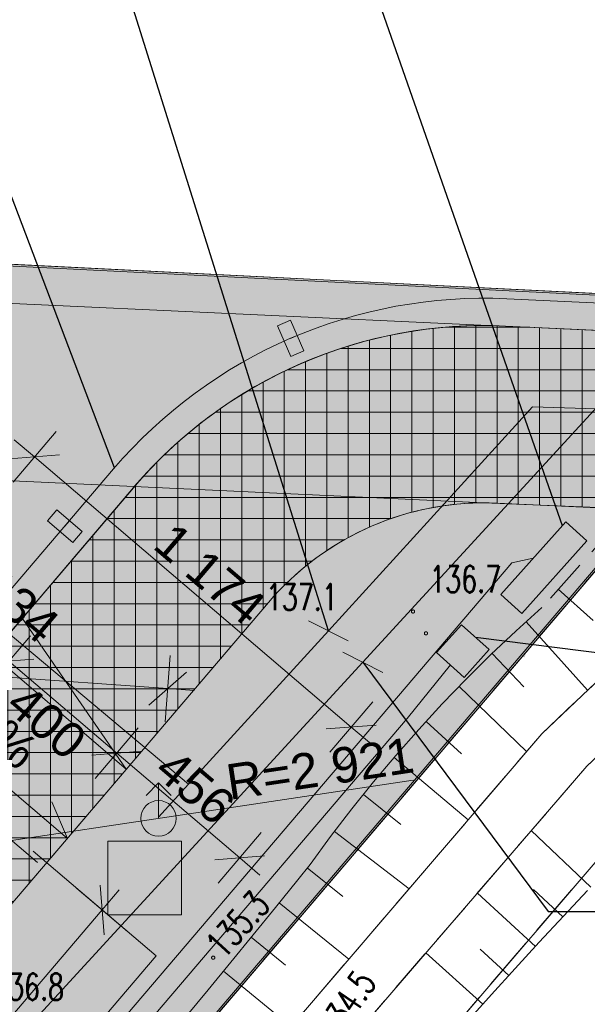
# Model space of a CAD drawing. Header units: centimetres. Extents: x -29333 to 403204, y -464147 to 16641.
# Tile 99 of 134: x 66394 to 67995, y -9830 to -7053. Entities that reach past the tile are written whole.
import ezdxf
from ezdxf.enums import TextEntityAlignment as Align
from ezdxf.xclip import XClip

# ---------------------------------------------------------------- set-up
doc = ezdxf.new("R2010")
doc.units = ezdxf.units.CM
doc.header["$MEASUREMENT"] = 0
doc.header["$XCLIPFRAME"] = 0
for name, pattern in [('1_OTRK', [175, 125, -50]), ('1_OTRKG', [175, 125, -50]), ('EGKK', [200, 150, -50]), ('Przerywana długa', [7800, 5000, -2800])]:
    doc.linetypes.add(name, pattern=pattern)
for name, color, linetype in [('2010 Mlawa_628_1_mdcp_plus_zakres obcięta_13_Dzialki', 7, 'Continuous'), ('2010 Mlawa_628_1_mdcp_plus_zakres obcięta_13_Kontury', 7, 'Continuous'), ('2010 Mlawa_628_1_mdcp_plus_zakres obcięta_13_OTR_L_1', 7, 'Continuous'), ('2010 Mlawa_628_1_mdcp_plus_zakres obcięta_13_OTR_T_1', 7, 'Continuous'), ('2010 Mlawa_628_1_mdcp_plus_zakres obcięta_13_OTW_L_0', 7, 'Continuous'), ('810-G Ogólne', 7, 'Continuous'), ('FURTKI BRAMY', 7, 'Continuous'), ('IE_WLZ#1', 7, 'Continuous'), ('IE_Zasilanie#1', 7, 'Continuous'), ('MAPA MDCP', 7, 'Continuous'), ('MF_S kanalizacja', 7, 'Continuous'), ('MF_S przyłącze wodociagowe', 7, 'Continuous'), ('Proj. urządzenia teletechnika', 7, 'Continuous'), ('PROJEKTOWANE DROGI', 7, 'Continuous'), ('PZT NOWE', 7, 'Continuous'), ('PZT NOWE PAB', 7, 'Continuous'), ('rexp_Oprawy', 7, 'Continuous'), ('TEREN', 7, 'Continuous')]:
    doc.layers.add(name, color=color, linetype=linetype)
doc.styles.add('GENERATED_STYLE_1', font='arial.ttf')
doc.styles.add('GENERATED_STYLE_11', font='arial.ttf')
doc.styles.add('GENERATED_STYLE_2', font='Simplex.shx')
doc.linetypes.add('FENCELINE1', pattern='A,0.25,-0.1,[133,ltypeshp.shx,S=0.1,R=0,X=-0.1,Y=0],-0.1,1', length=1.45)
doc.dimstyles.new('GENERATED_STYLE__1', dxfattribs={"dimtxt": 100, "dimasz": 95, "dimexe": 0.18, "dimexo": 0.0625, "dimgap": 0.09, "dimtad": 1, "dimdec": 0, "dimzin": 0, "dimdsep": 46, "dimtxsty": 'GENERATED_STYLE_11', "dimblk": 'ARROWHEAD_6', "dimblk1": 'ARROWHEAD_6', "dimblk2": 'ARROWHEAD_6', "dimcen": 0.09, "dimse1": 1, "dimse2": 1, "dimclrd": 7, "dimclre": 7, "dimclrt": 7, "dimadec": 1, "dimazin": 0, "dimtfac": 1, "dimtdec": 4, "dimtmove": 0, "dimatfit": 3, "dimfxl": 1, "dimtolj": 1, "dimtzin": 0, "dimarcsym": 0})
doc.dimstyles.new('GENERATED_STYLE__2', dxfattribs={"dimtxt": 100, "dimasz": 95, "dimexe": 0.18, "dimexo": 0.0625, "dimgap": 0.09, "dimtad": 1, "dimdec": 0, "dimzin": 0, "dimdsep": 46, "dimtxsty": 'GENERATED_STYLE_11', "dimblk": 'ARROWHEAD_6', "dimblk1": 'ARROWHEAD_6', "dimblk2": 'ARROWHEAD_6', "dimcen": 0.09, "dimse1": 1, "dimse2": 1, "dimclrd": 7, "dimclre": 7, "dimclrt": 7, "dimadec": 1, "dimazin": 0, "dimtfac": 1, "dimtdec": 4, "dimtmove": 2, "dimatfit": 3, "dimfxl": 1, "dimtolj": 1, "dimtzin": 0, "dimarcsym": 0})
doc.dimstyles.new('GENERATED_STYLE__3', dxfattribs={"dimtxt": 100, "dimasz": 95, "dimexe": 0.18, "dimexo": 0.0625, "dimgap": 0.09, "dimtad": 1, "dimdec": 0, "dimzin": 0, "dimdsep": 46, "dimtxsty": 'GENERATED_STYLE_11', "dimblk": 'ARROWHEAD_6', "dimblk1": 'ARROWHEAD_6', "dimblk2": 'ARROWHEAD_6', "dimcen": 0.09, "dimse1": 1, "dimse2": 1, "dimclrd": 1, "dimclre": 1, "dimclrt": 1, "dimadec": 1, "dimazin": 0, "dimtfac": 1, "dimtdec": 4, "dimtmove": 2, "dimatfit": 3, "dimfxl": 1, "dimtolj": 1, "dimtzin": 0, "dimarcsym": 0})
doc.dimstyles.new('GENERATED_STYLE__4', dxfattribs={"dimtxt": 100, "dimasz": 91.78744, "dimexe": 0.18, "dimexo": 4, "dimgap": 0.09, "dimtad": 1, "dimdec": 0, "dimzin": 0, "dimdsep": 46, "dimtxsty": 'GENERATED_STYLE_11', "dimblk": 'ARROWHEAD_5', "dimblk1": 'ARROWHEAD_5', "dimblk2": 'ARROWHEAD_5', "dimcen": 0.09, "dimclrd": 1, "dimclre": 1, "dimclrt": 1, "dimadec": 1, "dimazin": 0, "dimtfac": 1, "dimtdec": 4, "dimtmove": 2, "dimatfit": 3, "dimfxl": 1, "dimtolj": 1, "dimtzin": 0, "dimarcsym": 0})
doc.dimstyles.new('GENERATED_STYLE__5', dxfattribs={"dimtxt": 0.18, "dimasz": 182.4, "dimexe": 0.18, "dimexo": 0.0625, "dimgap": 0.09, "dimtad": 0, "dimtih": 1, "dimtoh": 1, "dimdec": 4, "dimzin": 0, "dimdsep": 46, "dimcen": 0.09, "dimadec": 0, "dimazin": 0, "dimtfac": 1, "dimtdec": 4, "dimtmove": 0, "dimatfit": 3, "dimldrblk": 'ARROWHEAD_11', "dimfxl": 1, "dimtolj": 1, "dimtzin": 0, "dimarcsym": 0})
doc.dimstyles.new('GENERATED_STYLE__6', dxfattribs={"dimtxt": 0.18, "dimasz": 145.92, "dimexe": 0.18, "dimexo": 0.0625, "dimgap": 0.09, "dimtad": 0, "dimtih": 1, "dimtoh": 1, "dimdec": 4, "dimzin": 0, "dimdsep": 46, "dimcen": 0.09, "dimadec": 0, "dimazin": 0, "dimtfac": 1, "dimtdec": 4, "dimtmove": 0, "dimatfit": 3, "dimldrblk": 'ARROWHEAD_5', "dimfxl": 1, "dimtolj": 1, "dimtzin": 0, "dimarcsym": 0})
picture_1 = doc.add_image_def('image1.png', size_in_pixel=(944, 944))

# ---------------------------------------------------------------- blocks, each defined once
blk = doc.blocks.new('Rysunek_4_13', base_point=(-745725621.2, -588524063.1))
at = {"layer": '2010 Mlawa_628_1_mdcp_plus_zakres obcięta_13_Dzialki', "color": 7, "linetype": 'Continuous', "lineweight": 18}
for p, q in [((63157.8, -7583.1), (68651.8, -7856.1)), ((68645.8, -7870.1), (62019.8, -15641.1)), ((68080.8, -9355.1), (61356.8, -17185.1))]:
    blk.add_line(p, q, dxfattribs=at)
at = {"layer": '2010 Mlawa_628_1_mdcp_plus_zakres obcięta_13_Kontury', "color": 3, "linetype": 'EGKK', "lineweight": 18}
for p, q in [((62019.8, -15641.1), (68645.8, -7870.1)), ((68080.8, -9355.1), (61356.8, -17185.1))]:
    blk.add_line(p, q, dxfattribs=at)
at = {"layer": '2010 Mlawa_628_1_mdcp_plus_zakres obcięta_13_OTR_L_1', "color": 7, "linetype": '1_OTRKG', "lineweight": 18}
for p, q in [((68559.4, -7940.8), (67866.7, -8710.7)), ((67866.7, -8710.7), (67794.2, -8776.3)), ((67794.2, -8776.3), (67723.1, -8843.5)), ((67723.1, -8843.5), (67653.5, -8912.3)), ((67653.5, -8912.3), (67585.6, -8982.7)), ((67585.6, -8982.7), (67519.2, -9054.6)), ((67519.2, -9054.6), (67454.5, -9127.9)), ((67454.5, -9127.9), (67391.5, -9202.7)), ((67391.5, -9202.7), (67330.1, -9278.9)), ((67330.1, -9278.9), (67270.6, -9356.5)), ((67270.6, -9356.5), (67212.7, -9435.4)), ((67212.7, -9435.4), (67178.1, -9478.5)), ((67178.1, -9478.5), (67115.3, -9556.4)), ((67927.3, -9581.5), (67995.7, -9508.6)), ((67115.3, -9556.4), (67052.3, -9634)), ((67859.2, -9654.8), (67927.3, -9581.5)), ((67052.3, -9634), (66989, -9711.4)), ((67791.6, -9728.4), (67859.2, -9654.8)), ((66989, -9711.4), (66925.5, -9788.7)), ((67724.3, -9802.4), (67791.6, -9728.4)), ((66925.5, -9788.7), (66861.7, -9865.7)), ((67657.3, -9876.7), (67724.3, -9802.4))]:
    blk.add_line(p, q, dxfattribs=at)
at = {"layer": '2010 Mlawa_628_1_mdcp_plus_zakres obcięta_13_OTR_L_1', "color": 7, "linetype": '1_OTRK', "lineweight": 18}
for p, q in [((67866.2, -9066.8), (68600.4, -8368.5)), ((68535.3, -8641), (67993.9, -9157.9)), ((65520.1, -11807.6), (67866.2, -9066.8)), ((67993.9, -9157.9), (63299.4, -14598.5))]:
    blk.add_line(p, q, dxfattribs=at)
at = {"layer": '2010 Mlawa_628_1_mdcp_plus_zakres obcięta_13_OTR_L_1', "color": 7, "linetype": 'Continuous', "lineweight": 18}
for p, q in [((67913, -8659.3), (68011.1, -8747.5)), ((67821.9, -8751.2), (67995.7, -8943.6)), ((67726.7, -8840.1), (67816.2, -8934.7)), ((67633.2, -8933.4), (67823.3, -9117)), ((67540.3, -9031.7), (67639.7, -9123.5)), ((67449.6, -9133.7), (67658.4, -9309.6)), ((67363.1, -9238), (67468.7, -9322.9)), ((67281.3, -9342.5), (67491.8, -9504.2)), ((68004.7, -9499.1), (67836.8, -9340)), ((67204.8, -9445.3), (67304.8, -9525.6)), ((67848.6, -9666.4), (67684.9, -9516)), ((67925.5, -9583.4), (67842.6, -9506.4)), ((67125.5, -9543.7), (67322.2, -9702.4)), ((67046.9, -9640.5), (67143.5, -9719.4)), ((67699.9, -9829.4), (67539.3, -9684.7)), ((67773.5, -9748.3), (67692.5, -9674.6)), ((66968.8, -9736), (67159.3, -9892.6))]:
    blk.add_line(p, q, dxfattribs=at)
at = {"layer": '2010 Mlawa_628_1_mdcp_plus_zakres obcięta_13_OTR_T_1', "color": 7, "linetype": 'Continuous', "lineweight": 18}
for centre in [(67503.2, -8722), (67539.7, -8783.5), (66939.5, -9698.4)]:
    blk.add_circle(centre, 4.5, dxfattribs=at)
at = {"layer": '2010 Mlawa_628_1_mdcp_plus_zakres obcięta_13_OTW_L_0', "color": 141, "linetype": 'Continuous', "lineweight": 18, "true_color": 0x59d9ff}
for p, q in [((68600.4, -8368.5), (67866.2, -9066.8)), ((67993.9, -9157.9), (68535.3, -8641)), ((67866.2, -9066.8), (65520.1, -11807.6)), ((63299.4, -14598.5), (67993.9, -9157.9))]:
    blk.add_line(p, q, dxfattribs=at)
at = {"layer": '2010 Mlawa_628_1_mdcp_plus_zakres obcięta_13_OTR_T_1', "color": 7, "linetype": 'Continuous', "lineweight": 18, "char_height": 75, "attachment_point": 7, "style": 'GENERATED_STYLE_2'}
for s, insert in [('\\A1;{\\W0.700000x;\\pql;\\FSimplex.shx;136.7}', (67549, -8668.3)), ('\\A1;{\\W0.700000x;\\pql;\\FSimplex.shx;137.1}', (67088.2, -8718.5)), ('\\A1;{\\W0.700000x;\\pql;\\FSimplex.shx;136.8}', (66316, -9817.8))]:
    blk.add_mtext(s, dxfattribs=dict(at, insert=insert))
at = {"layer": '2010 Mlawa_628_1_mdcp_plus_zakres obcięta_13_OTR_T_1', "color": 7, "linetype": 'Continuous', "lineweight": 18, "char_height": 75, "style": 'GENERATED_STYLE_2'}
for s, insert, attachment_point, rotation in [('\\A1;{\\W0.700000x;\\pql;\\FSimplex.shx;135.3}', (66968.9, -9704.6), 7, 48.1316), ('\\A1;{\\W0.700000x;\\pql;\\FSimplex.shx;134.5}', (67227.2, -9894.5), 1, 56.0216)]:
    blk.add_mtext(s, dxfattribs=dict(at, insert=insert, attachment_point=attachment_point, rotation=rotation))
blk = doc.blocks.new('Symbol nachylenia 21[56]_1', base_point=(66168, -9054.6))
at = {"layer": 'PZT NOWE', "color": 7, "linetype": 'Continuous', "lineweight": 13}
for p in [(66168, -9054.6), (66484.5, -9258.8)]:
    blk.add_line(p, (66528.2, -9361.7), dxfattribs=at)
at = {"layer": 'PZT NOWE', "color": 7, "linetype": 'Continuous', "lineweight": 13, "style": 'GENERATED_STYLE_1'}
blk.add_attdef('txt', text='', height=100, rotation=319.5472, dxfattribs=at).set_placement((66217.2, -9065.9), align=Align.BOTTOM_LEFT)
blk = doc.blocks.new('*D81')
at = {"layer": 'PZT NOWE PAB', "color": 1, "linetype": 'Continuous', "lineweight": 13, "transparency": 16777216}
for p, q in [((59336.2, -8318.6), (59323, -8505.7)), ((59383, -8365.8), (59276.2, -8458.5)), ((59329.6, -8412.1), (59254.8, -8406.9)), ((66811, -8939.4), (59329.6, -8412.1)), ((66817.6, -8845.8), (66804.4, -9032.9)), ((66757.6, -8985.7), (66864.4, -8893)), ((66885.8, -8944.6), (66811, -8939.4))]:
    blk.add_line(p, q, dxfattribs=at)
at = {"layer": 'PZT NOWE PAB', "color": 1, "lineweight": 13, "transparency": 16777216, "insert": (64630.4, -8722.5), "char_height": 100, "attachment_point": 7, "rotation": 355.969, "style": 'GENERATED_STYLE_11'}
blk.add_mtext('\\A1;{\\pql;\\fArial|b0|i0|c0|p38;7\xa0500}', dxfattribs=at)
blk = doc.blocks.new('ARROWHEAD_6')
at = {"color": 0, "linetype": 'Continuous', "lineweight": 0}
for p, q in [((-0.5, -0.5), (0.5, 0.5)), ((0, 0), (-1, 0))]:
    blk.add_line(p, q, dxfattribs=at)
blk = doc.blocks.new('*D82')
at = {"layer": 'PZT NOWE', "color": 7, "linetype": 'Continuous', "lineweight": 13, "transparency": 16777216}
for p, q in [((66596.9, -9126.9), (66737.9, -9115.7)), ((67014.1, -9416.9), (66667.4, -9121.3)), ((67074.9, -9345.6), (66953.3, -9488.3)), ((66943.6, -9422.5), (67084.6, -9411.3)), ((67071.2, -9465.6), (67014.1, -9416.9))]:
    blk.add_line(p, q, dxfattribs=at)
at = {"layer": 'PZT NOWE', "color": 7, "lineweight": 13, "transparency": 16777216, "insert": (66767.1, -9180), "char_height": 100, "attachment_point": 7, "rotation": 319.5472, "style": 'GENERATED_STYLE_11'}
blk.add_mtext('\\A1;{\\pql;\\fArial|b0|i0|c0|p38;456}', dxfattribs=at)
blk = doc.blocks.new('*D83')
at = {"layer": 'PZT NOWE', "color": 7, "linetype": 'Continuous', "lineweight": 13, "transparency": 16777216}
for p, q in [((66423.9, -8790.5), (66302.2, -8933.1)), ((66292.6, -8867.4), (66433.5, -8856.2)), ((66667.4, -9121.3), (66363, -8861.8)), ((66728.2, -9050), (66606.6, -9192.7)), ((66596.9, -9126.9), (66737.9, -9115.7)), ((67014.1, -9416.9), (66667.4, -9121.3))]:
    blk.add_line(p, q, dxfattribs=at)
at = {"layer": 'PZT NOWE', "color": 7, "lineweight": 13, "transparency": 16777216, "insert": (66348, -8996), "char_height": 100, "attachment_point": 7, "rotation": 319.5472, "style": 'GENERATED_STYLE_11'}
blk.add_mtext('\\A1;{\\pql;\\fArial|b0|i0|c0|p38;400}', dxfattribs=at)
blk = doc.blocks.new('*D84')
at = {"layer": 'PZT NOWE', "color": 7, "linetype": 'Continuous', "lineweight": 13, "transparency": 16777216}
for p, q in [((66322.2, -8703.8), (66200.6, -8846.5)), ((66190.9, -8780.7), (66331.9, -8769.5)), ((66363, -8861.8), (66261.4, -8775.1)), ((66423.9, -8790.5), (66302.2, -8933.1)), ((66292.6, -8867.4), (66433.5, -8856.2)), ((66667.4, -9121.3), (66363, -8861.8))]:
    blk.add_line(p, q, dxfattribs=at)
blk = doc.blocks.new('*D85')
at = {"layer": 'PZT NOWE', "color": 7, "linetype": 'Continuous', "lineweight": 13, "transparency": 16777216}
for p, q in [((66208.1, -8606.5), (66086.4, -8749.1)), ((66050.2, -8660.8), (66191.2, -8649.6)), ((66147.2, -8677.8), (66120.7, -8655.2)), ((66217.7, -8672.2), (66076.8, -8683.4)), ((66261.4, -8775.1), (66147.2, -8677.8)), ((66322.2, -8703.8), (66200.6, -8846.5)), ((66190.9, -8780.7), (66331.9, -8769.5))]:
    blk.add_line(p, q, dxfattribs=at)
at = {"layer": 'PZT NOWE', "color": 7, "lineweight": 13, "transparency": 16777216, "insert": (66271.2, -8668.8), "char_height": 100, "attachment_point": 7, "rotation": 319.5472, "style": 'GENERATED_STYLE_11'}
blk.add_mtext('\\A1;{\\pql;\\fArial|b0|i0|c0|p38;134}', dxfattribs=at)
blk = doc.blocks.new('*D89')
at = {"layer": 'PZT NOWE', "color": 7, "linetype": 'Continuous', "lineweight": 13, "transparency": 16777216}
for p, q in [((66496.3, -8214.6), (66374.7, -8357.3)), ((66435.5, -8286), (66378.4, -8237.3)), ((66506, -8280.4), (66365, -8291.6)), ((67328.9, -9047.7), (66435.5, -8286)), ((67389.7, -8976.4), (67268.1, -9119.1)), ((67258.4, -9053.3), (67399.4, -9042.1)), ((67385.9, -9096.4), (67328.9, -9047.7))]:
    blk.add_line(p, q, dxfattribs=at)
at = {"layer": 'PZT NOWE', "color": 7, "lineweight": 13, "transparency": 16777216, "insert": (66765.1, -8540.7), "char_height": 100, "attachment_point": 7, "rotation": 319.5472, "style": 'GENERATED_STYLE_11'}
blk.add_mtext('\\A1;{\\pql;\\fArial|b0|i0|c0|p38;1\xa0174}', dxfattribs=at)
blk = doc.blocks.new('*D90')
at = {"layer": 'PZT NOWE', "color": 7, "linetype": 'Continuous', "lineweight": 13, "transparency": 16777216}
for p, q in [((66631.6, -9634.3), (66620.3, -9493.4)), ((66554.6, -9503.1), (66697.3, -9624.6)), ((66674.6, -9506.8), (66626, -9563.8)), ((66626, -9563.8), (61682.1, -15368)), ((61676.5, -15297.5), (61687.8, -15438.5)), ((61610.7, -15307.2), (61753.5, -15428.8)), ((61682.1, -15368), (61633.5, -15425.1))]:
    blk.add_line(p, q, dxfattribs=at)
at = {"layer": 'PZT NOWE', "color": 7, "lineweight": 13, "transparency": 16777216, "insert": (63902.2, -12948.1), "char_height": 100, "attachment_point": 7, "rotation": 49.5763, "style": 'GENERATED_STYLE_11'}
blk.add_mtext('\\A1;{\\pql;\\fArial|b0|i0|c0|p38;7\xa0624}', dxfattribs=at)
blk = doc.blocks.new('*D94')
at = {"layer": 'PZT NOWE PAB', "linetype": 'Continuous', "lineweight": 13, "transparency": 16777216}
blk.add_hatch(color=1, dxfattribs=at).paths.add_polyline_path([(63897, -9739.7), (63992.9, -9750.6), (63985.5, -9701.1)])
at = {"layer": 'PZT NOWE PAB', "color": 1, "linetype": 'Continuous', "lineweight": 13, "transparency": 16777216}
for p, q in [((66834.1, -9297.9), (67503.8, -9197.2)), ((63989.2, -9725.8), (66834.1, -9297.9)), ((63897, -9739.7), (63985.5, -9701.1)), ((63985.5, -9701.1), (63992.9, -9750.6)), ((63897, -9739.7), (63992.9, -9750.6))]:
    blk.add_line(p, q, dxfattribs=at)
at = {"layer": 'PZT NOWE PAB', "color": 1, "lineweight": 13, "transparency": 16777216, "insert": (66985.4, -9254.9), "char_height": 100, "attachment_point": 7, "rotation": 8.5543, "style": 'GENERATED_STYLE_11'}
blk.add_mtext('\\A1;{\\pql;\\fArial|b0|i0|c0|p38;R=2\xa0921}', dxfattribs=at)
blk = doc.blocks.new('ARROWHEAD_5')
at = {"linetype": 'Continuous', "lineweight": 0}
blk.add_hatch(color=0, dxfattribs=at).paths.add_polyline_path([(-1, 0.2679), (0, 0), (-1, -0.2679)])
at = {"color": 0, "linetype": 'Continuous', "lineweight": 0}
blk.add_line((0, 0), (-1, 0), dxfattribs=at)
blk = doc.blocks.new('ARROWHEAD_11')
at = {"color": 0, "linetype": 'Continuous', "lineweight": 0}
blk.add_line((0, 0), (-1, 0), dxfattribs=at)
at = {"color": 0, "linetype": 'Continuous', "lineweight": 0, "const_width": 0.25, "flags": 128}
blk.add_lwpolyline([(-0.125, 0, 1), (0.125, 0, 1)], format="xyb", close=True, dxfattribs=at)

msp = doc.modelspace()

# ---------------------------------------------------------------- hatches: boundary and pattern name
at = {"layer": '810-G Ogólne', "linetype": 'Continuous', "lineweight": 13, "true_color": 0x00bb5e}
h = msp.add_hatch(dxfattribs=at)
h.set_pattern_fill('SIATKA_60X60_0001', color=112, style=0, pattern_type=2)
h.set_pattern_definition([(0, (0, 0), (0, 60), []), (90, (0, 0), (-60, 0), [])])
h.paths.add_polyline_path([(67095.5, -8696.3), (61547.3, -15203.3), (59645, -13581.3), (59736.8, -13473.7), (59356.3, -13149.2), (60653.9, -11627.4), (61034.4, -11951.8), (61268.3, -11677.4), (62482.6, -12712.8, 0.417204), (63049.6, -12670.7), (63094.7, -12617.9, 0.417939), (63044, -12050.9), (62593.1, -11666.4), (63400.7, -10719.3), (63856.4, -11108, 0.415811), (64421.2, -11062.2), (64529, -10935.7), (64224.6, -10676.2), (65522.2, -9154.3), (65826.6, -9413.8), (66218.9, -8953.8), (66736.6, -8347.3, -0.225165), (67764.4, -7916.8), (68548.3, -7953.1), (68117.1, -8432.5), (67702.5, -8415.4, 0.219055)])
at = {"layer": 'IE_Zasilanie#1', "linetype": 'Continuous', "lineweight": 20}
msp.add_hatch(color=1, dxfattribs=at).paths.add_polyline_path([(67810, -8727.3), (67993.9, -8522.9), (67934.5, -8469.4), (67750.5, -8673.8)])
at = {"layer": 'PROJEKTOWANE DROGI', "linetype": 'Continuous', "lineweight": 0, "true_color": 0x555555, "transparency": 33554559}
msp.add_hatch(color=251, dxfattribs=at).paths.add_polyline_path([(59356.3, -13149.2), (59736.8, -13473.7), (59645, -13581.3), (60558, -14359.8), (61547.3, -15203.3), (62780, -13757.5), (67095.5, -8696.3, -0.231794), (67741.3, -8416.3), (68163.5, -8435.8), (68574, -7954.3), (67764.4, -7916.8, 0.231794), (66715, -8371.9), (66218.9, -8953.8), (65826.6, -9413.8), (65522.2, -9154.3), (64224.6, -10676.2), (64529, -10935.7), (64424.1, -11058.7, -0.407322), (63868.3, -11118.1), (63400.7, -10719.3), (62593.1, -11666.4), (63044, -12050.9, -0.417939), (63094.7, -12617.9), (63049.6, -12670.7, -0.417204), (62482.6, -12712.8), (62181.4, -12456), (61724.8, -12066.7), (61268.3, -11677.4), (61034.4, -11951.8), (60653.9, -11627.4)])
at = {"layer": 'PZT NOWE PAB', "linetype": 'Continuous', "lineweight": 13, "transparency": 33554559}
h = msp.add_hatch(color=1, dxfattribs=at)
h.paths.add_polyline_path([(57732.8, -13005.1), (62019.8, -15641.1), (68645.8, -7870.1), (68651.8, -7856.1), (63157.8, -7583.1)])
h.paths.add_polyline_path([(62018.8, -15634.6), (57740.9, -13004.1), (63159.8, -7588.2), (68644.4, -7860.7), (68641.6, -7867.4)], flags=0)
at = {"layer": 'rexp_Oprawy', "linetype": 'Continuous', "lineweight": 13}
for points in [[(67158, -8002.6), (67194.8, -7986.7), (67157.5, -7900.4), (67120.7, -7916.3)], [(66543.5, -8526.9), (66569.4, -8496.5), (66497.9, -8435.5), (66471.9, -8465.9)]]:
    msp.add_hatch(color=211, dxfattribs=at).paths.add_polyline_path(points)
at = {"layer": 'TEREN', "linetype": 'Continuous', "lineweight": 0, "true_color": 0x002e17, "transparency": 33554559}
msp.add_hatch(color=108, dxfattribs=at).paths.add_polyline_path([(57732.8, -13005.1), (62019.8, -15641.1), (68163.5, -8435.8), (67741.3, -8416.3, 0.231794), (67095.5, -8696.3), (61547.3, -15203.3), (59645, -13581.3), (59736.8, -13473.7), (59356.3, -13149.2), (60653.9, -11627.4), (61034.4, -11951.8), (61138.6, -11829.6), (60949, -11668), (61046.4, -11553.9), (60817.4, -11358.7), (62815.8, -9015), (63123.9, -9277.7), (63221.2, -9163.5), (64245.4, -10036.8), (63552.8, -10849.1), (63868.3, -11118.1, 0.407322), (64424.1, -11058.7), (64529, -10935.7), (64224.6, -10676.2), (65718.6, -8924.1), (65884.8, -8931.8), (66014.5, -8779.5), (66218.9, -8953.8), (66715, -8371.9, -0.231794), (67764.4, -7916.8), (68574, -7954.3), (68645.8, -7870.1), (68651.8, -7856.1), (63157.8, -7583.1)])

# ---------------------------------------------------------------- linework, layer by layer
at = {"layer": '810-G Ogólne', "color": 7, "linetype": 'Continuous', "lineweight": 13, "flags": 128}
msp.add_lwpolyline([(66218.9, -8953.8), (66736.6, -8347.3, -0.225165), (67764.4, -7916.8), (68548.3, -7953.1), (68117.1, -8432.5), (67702.5, -8415.4, 0.219055), (67095.5, -8696.3), (61547.3, -15203.3)], format="xyb", dxfattribs=at)
at = {"layer": '810-G Ogólne', "color": 5, "linetype": 'Continuous', "lineweight": 13, "flags": 128}
for points in [[(66785.2, -9305.3), (66785.2, -9205.3), (66749.9, -9240.6)], [(66785.2, -9205.3), (66820.6, -9240.6)]]:
    msp.add_lwpolyline(points, dxfattribs=at)
at = {"layer": '810-G Ogólne', "color": 5, "linetype": 'Continuous', "lineweight": 13}
msp.add_circle((66785.2, -9305.3), 50, dxfattribs=at)
at = {"layer": 'FURTKI BRAMY', "color": 5, "linetype": 'Przerywana długa', "lineweight": 13}
for p, q in [((67715, -7915.5), (63100.7, -7701.5)), ((67702.5, -8415.4), (63077.5, -8201))]:
    msp.add_line(p, q, dxfattribs=at)
at = {"layer": 'FURTKI BRAMY', "color": 5, "linetype": 'Continuous', "lineweight": 13, "flags": 128}
msp.add_lwpolyline([(66716.9, -8369.7, -0.231202), (67764.4, -7916.8)], format="xyb", dxfattribs=at)
at = {"layer": 'FURTKI BRAMY', "color": 5, "linetype": 'FENCELINE1', "lineweight": 13, "ltscale": 100, "flags": 128}
msp.add_lwpolyline([(66431.5, -9397.9), (66778.2, -9693.5), (61834.4, -15497.7), (58505.2, -13450.7), (62492.4, -8774.5), (65884.8, -8931.8), (65911.4, -8954.4)], dxfattribs=at)
at = {"layer": 'FURTKI BRAMY', "color": 5, "linetype": 'Continuous', "lineweight": 13, "flags": 128}
msp.add_lwpolyline([(66093.7, -9131.4), (66443.8, -9429.8)], dxfattribs=at)
at = {"layer": 'IE_WLZ#1', "color": 12, "linetype": 'Continuous', "lineweight": 20, "true_color": 0xdf0000, "flags": 128}
msp.add_lwpolyline([(63853.2, -10188.6), (65336.2, -11453.2), (67782.3, -8584.4), (67842.5, -8571.6)], dxfattribs=at)
at = {"layer": 'IE_Zasilanie#1', "color": 1, "linetype": 'Continuous', "lineweight": 20}
for p, q in [((67934.5, -8469.4), (67750.5, -8673.8)), ((67993.9, -8522.9), (67934.5, -8469.4)), ((67810, -8727.3), (67993.9, -8522.9)), ((67750.5, -8673.8), (67810, -8727.3))]:
    msp.add_line(p, q, dxfattribs=at)
at = {"layer": 'IE_Zasilanie#1', "color": 1, "linetype": 'Continuous', "lineweight": 20, "flags": 128}
msp.add_lwpolyline([(68115.2, -7855.6), (67768, -7839.9, 0.231202), (66658.4, -8319.6), (65800.5, -9325.8), (65478.6, -9051.4), (64258.8, -10481.9), (63879.1, -10158.2)], format="xyb", dxfattribs=at)
at = {"layer": 'MF_S kanalizacja', "color": 34, "linetype": 'Continuous', "lineweight": 20, "true_color": 0x914800, "flags": 128}
for points in [[(67361.7, -8865.2), (68098.3, -8063)], [(63318.7, -13268.8), (67361.7, -8865.2)]]:
    msp.add_lwpolyline(points, dxfattribs=at)
at = {"layer": 'MF_S kanalizacja', "color": 7, "linetype": 'Continuous', "lineweight": 13, "flags": 128}
for points in [[(67207.9, -8748), (67320.6, -8804.7)], [(67305.3, -8836.9), (67418.1, -8893.6)]]:
    msp.add_lwpolyline(points, dxfattribs=at)
at = {"layer": 'MF_S przyłącze wodociagowe', "color": 151, "linetype": 'Continuous', "lineweight": 20, "true_color": 0x80c2ff, "flags": 128}
for points in [[(67264.3, -8776.4), (67840.5, -8144.5), (71713.9, -8265.6), (74090.5, -380.3), (77683.8, 57.8)], [(66869.8, -9208.8), (66027.1, -8502.4), (64959.2, -9773.1), (63288.4, -8368.9), (60849.9, -11193.5), (60948.8, -11277.9)], [(67264.3, -8776.4), (66869.8, -9208.8)], [(66784.8, -9302.3), (66869.8, -9208.8)]]:
    msp.add_lwpolyline(points, dxfattribs=at)
at = {"layer": 'Proj. urządzenia teletechnika', "color": 30, "linetype": 'Continuous', "lineweight": 20, "flags": 128}
msp.add_lwpolyline([(67718, -8829.5), (67647.8, -8907.6), (67569.8, -8837.4), (67640, -8759.3)], close=True, dxfattribs=at)
msp.add_lwpolyline([(67608.8, -8872.5), (67486.3, -9024), (65355.9, -11522.5), (63827.2, -10219.1)], dxfattribs=at)
at = {"layer": 'PROJEKTOWANE DROGI', "color": 7, "linetype": 'Continuous', "lineweight": 13, "flags": 128}
msp.add_lwpolyline([(62780, -13757.5), (67095.5, -8696.3, -0.231794), (67741.3, -8416.3), (68163.5, -8435.8), (68574, -7954.3), (67764.4, -7916.8, 0.231794), (66715, -8371.9), (66218.9, -8953.8)], format="xyb", dxfattribs=at)
at = {"layer": 'PZT NOWE', "color": 7, "linetype": 'Continuous', "lineweight": 13, "flags": 128}
msp.add_lwpolyline([(66313.7, -8842.6), (66694.1, -9167), (66400.7, -8740.6), (66315.8, -8840.1)], dxfattribs=at)
at = {"layer": 'PZT NOWE PAB', "color": 1, "linetype": 'Continuous', "lineweight": 13, "flags": 128}
for points in [[(63157.8, -7583.1), (68651.8, -7856.1), (68645.8, -7870.1), (62019.8, -15641.1), (57732.8, -13005.1)], [(63157.8, -7583.1), (68651.8, -7856.1), (68645.8, -7870.1), (62019.8, -15641.1), (57732.8, -13005.1)], [(57732.8, -13005.1), (62019.8, -15641.1), (68645.8, -7870.1), (68651.8, -7856.1), (63157.8, -7583.1)], [(57740.9, -13004.1), (63159.8, -7588.2), (68644.4, -7860.7), (68641.6, -7867.4), (62018.8, -15634.6)], [(57740.9, -13004.1), (63159.8, -7588.2), (68644.4, -7860.7), (68641.6, -7867.4), (62018.8, -15634.6)], [(57740.9, -13004.1), (63159.8, -7588.2), (68644.4, -7860.7), (68641.6, -7867.4), (62018.8, -15634.6)], [(62018.8, -15634.6), (57740.9, -13004.1), (63159.8, -7588.2), (68644.4, -7860.7), (68641.6, -7867.4)]]:
    msp.add_lwpolyline(points, close=True, dxfattribs=at)
at = {"layer": 'PZT NOWE PAB', "color": 1, "linetype": 'Continuous', "lineweight": 13}
msp.add_circle((66785.2, -9305.3), 7500, dxfattribs=at)
at = {"layer": 'rexp_Oprawy', "color": 211, "linetype": 'Continuous', "lineweight": 13, "flags": 128}
for points in [[(67158, -8002.6), (67194.8, -7986.7), (67157.5, -7900.4), (67120.7, -7916.3)], [(66543.5, -8526.9), (66569.4, -8496.5), (66497.9, -8435.5), (66471.9, -8465.9)]]:
    msp.add_lwpolyline(points, close=True, dxfattribs=at)
at = {"layer": 'rexp_Oprawy', "color": 7, "linetype": 'Continuous', "lineweight": 13, "flags": 128}
for points in [[(67158, -8002.6), (67194.8, -7986.7), (67157.5, -7900.4), (67120.7, -7916.3)], [(66543.5, -8526.9), (66569.4, -8496.5), (66497.9, -8435.5), (66471.9, -8465.9)]]:
    msp.add_lwpolyline(points, close=True, dxfattribs=at)
at = {"layer": 'rexp_Oprawy', "color": 211, "linetype": 'Continuous', "lineweight": 13, "flags": 128}
for points in [[(67157.8, -7951.5), (67176.1, -7943.5)], [(66520.7, -8481.2), (66533.6, -8466)]]:
    msp.add_lwpolyline(points, dxfattribs=at)
at = {"layer": 'TEREN', "color": 7, "linetype": 'Continuous', "lineweight": 13, "flags": 128}
for points in [[(63157.8, -7583.1), (68651.8, -7856.1), (68645.8, -7870.1), (68574, -7954.3), (67764.4, -7916.8, 0.231794), (66715, -8371.9), (66218.9, -8953.8)], [(61547.3, -15203.3), (67095.5, -8696.3, -0.231794), (67741.3, -8416.3), (68163.5, -8435.8), (62019.8, -15641.1)]]:
    msp.add_lwpolyline(points, format="xyb", dxfattribs=at)

# ---------------------------------------------------------------- block references
at = {"layer": 'MAPA MDCP', "color": 151, "linetype": 'Continuous', "lineweight": 13, "true_color": 0x80c2ff}
ref = msp.add_blockref('Rysunek_4_13', (-745725621.2, -588524063.1), dxfattribs=at)
XClip(ref).set_block_clipping_path([(51157.1316538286, -19056.0251476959), (81475.159538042, -19056.0251476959), (81475.1595380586, -2291.2859517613), (80094.3925547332, -2197.1288595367), (79656.9077541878, 2708.9656158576), (81475.1595380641, 3294.6233514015), (81475.1595380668, 5995.166576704), (79391.2894918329, 5995.1665766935), (79236.5670289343, 4736.0914165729), (78168.8180721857, 4617.3317406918), (77590.5687296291, 5995.1665766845), (53235.899278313, 5995.1665765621), (53338.1891512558, 5713.3646833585), (52818.3323959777, 5714.3082139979), (52685.4063431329, 5995.1665765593), (51157.1316537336, 5995.1665765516)])
at = {"layer": 'PZT NOWE', "color": 7, "linetype": 'Continuous', "lineweight": 13}
msp.add_blockref('Symbol nachylenia 21[56]_1', (66168, -9054.6), dxfattribs=at).add_auto_attribs({'txt': '2%'})

# ---------------------------------------------------------------- dimensions: what is measured, and where the dimension line sits
for base, p1, p2, angle, dimstyle, picture, middle, turn in [((66435.5, -8286), (66778.2, -9693.5), (65884.8, -8931.8), 139.5472, 'GENERATED_STYLE__1', '*D89', (66928.2, -8614.1), 319.5472), ((66147.2, -8677.8), (66025.5, -9051.7), (65911.4, -8954.4), 139.5472, 'GENERATED_STYLE__2', '*D85', (66090.8, -8841.6), 319.5472), ((66261.4, -8775.1), (66127.2, -9138.4), (66025.5, -9051.7), 139.5472, 'GENERATED_STYLE__2', '*D84', (66390.7, -8705), 319.5472), ((66363, -8861.8), (66431.5, -9397.9), (66127.2, -9138.4), 139.5472, 'GENERATED_STYLE__2', '*D83', (66467.5, -9032.2), 319.5472), ((66667.4, -9121.3), (66778.2, -9693.5), (66431.5, -9397.9), 139.5472, 'GENERATED_STYLE__1', '*D82', (66886.6, -9216.2), 319.5472), ((61682.1, -15368), (66778.2, -9693.5), (61834.4, -15497.7), 229.5763, 'GENERATED_STYLE__2', '*D90', (63975.5, -12784.9), 49.5763)]:
    dim = msp.add_linear_dim(base=base, p1=p1, p2=p2, angle=angle, dimstyle=dimstyle, dxfattribs=at)
    dim.commit()
    dim.dimension.update_dxf_attribs({"geometry": picture, "text_midpoint": middle, "dimtype": 160, "text_rotation": turn})
at = {"layer": 'PZT NOWE PAB', "color": 1, "linetype": 'Continuous', "lineweight": 13}
dim = msp.add_linear_dim(base=(59329.6, -8412.1), p1=(66785.2, -9305.3), p2=(59303.8, -8778.1), angle=175.969, dimstyle='GENERATED_STYLE__3', dxfattribs=at)
dim.commit()
dim.dimension.update_dxf_attribs({"geometry": '*D81', "text_midpoint": (64805.3, -8684.7), "dimtype": 160, "text_rotation": 355.969})
dim = msp.add_radius_dim(center=(66785.2, -9305.3), mpoint=(63897, -9739.7), dimstyle='GENERATED_STYLE__4', dxfattribs=at)
dim.commit()
dim.dimension.update_dxf_attribs({"geometry": '*D94', "text_midpoint": (67237.7, -9166.4), "dimtype": 164, "text_rotation": 8.5543})

# ---------------------------------------------------------------- pictures from other files: only their frames are drawn
at = {"layer": 'PZT NOWE', "linetype": 'Continuous', "lineweight": 0}
image = msp.add_image(picture_1, insert=(66641.9, -9577.3), size_in_units=(208.1, 208.1), dxfattribs=at)
image.set_boundary_path([(-0.5, -0.5), (943.5, 943.5)])

# ---------------------------------------------------------------- leaders
at = {"layer": 'PZT NOWE PAB', "color": 7, "linetype": 'Continuous', "lineweight": 13, "annotation_type": 0, "has_hookline": 1}
for points, dimstyle, hookline_direction, text_width in [([(67924.6, -8480.3), (66879.4, -5495.4), (66647.2, -5495.4)], 'GENERATED_STYLE__6', 1, 2082.7), ([(69747.8, -7823.9), (69347, -6082.9), (69069.3, -6082.9)], 'GENERATED_STYLE__5', 1, 1749.2), ([(67264.3, -8776.4), (66542.7, -6472.7), (66265, -6472.7)], 'GENERATED_STYLE__6', 1, 2534), ([(66661.2, -8316.4), (66259.3, -7260.5), (65960.4, -7260.5)], 'GENERATED_STYLE__6', 1, 1359.7), ([(67679, -8794.4), (68703.9, -8924.2), (68981.7, -8924.2)], 'GENERATED_STYLE__6', 0, 2809.7), ([(67361.7, -8865.2), (67884, -9567.7), (68161.8, -9567.7)], 'GENERATED_STYLE__6', 0, 2116.6)]:
    msp.add_leader(points, dimstyle=dimstyle, dxfattribs=dict(at, hookline_direction=hookline_direction, text_width=text_width))

doc.saveas('drawing.dxf')
